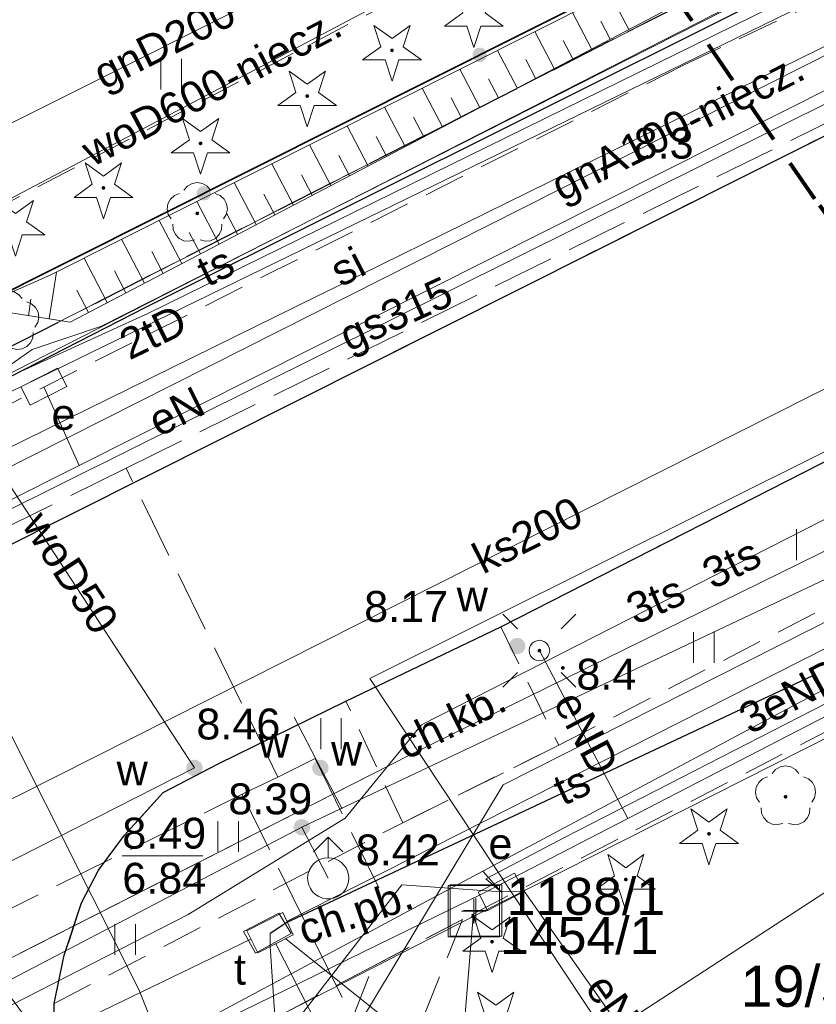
# Model space of a CAD drawing. Extents: x 5474185 to 5474933, y 5916077 to 5916824.
# Tile 112 of 256: x 5474621 to 5474640, y 5916193 to 5916216. Entities that reach past the tile are written whole.
import ezdxf
from ezdxf.enums import TextEntityAlignment as Align

# ---------------------------------------------------------------- set-up
doc = ezdxf.new("R2010")
doc.units = 0
for name, pattern in [('216-500', [2.5, 1.5, -1]), ('PRZER1-1', [1, 0.5, -0.5]), ('PRZER2-1', [1.5, 1, -0.5]), ('PRZER3-1', [2, 1.5, -0.5]), ('PRZER3-2', [2.5, 1.5, -1])]:
    doc.linetypes.add(name, pattern=pattern)
for name, color, linetype, lineweight in [('GEPPGD', 253, 'CONTINUOUS', 18), ('GESDZI', 253, 'CONTINUOUS', 18), ('GESDZI_O', 253, 'CONTINUOUS', 18), ('GESJOB', 253, 'CONTINUOUS', 35), ('GESUZY', 253, 'CONTINUOUS', 18), ('GSLKOG', 253, 'CONTINUOUS', 35), ('GSLKRW', 253, 'CONTINUOUS', 25), ('GSPRDI', 253, 'CONTINUOUS', 18), ('GSPRDL', 253, 'CONTINUOUS', 18), ('GSPSSP', 253, 'CONTINUOUS', 18), ('GSPSSP_O', 253, 'CONTINUOUS', 18), ('GSPWPN', 253, 'CONTINUOUS', 13), ('GSPWPN_O', 253, 'CONTINUOUS', 13), ('GSSKOA', 253, 'CONTINUOUS', 18), ('GSSKOD', 253, 'CONTINUOUS', 18), ('GSSKOD_O', 253, 'CONTINUOUS', 18), ('GSSUTR', 254, 'CONTINUOUS', 18), ('GSSZSU', 254, 'CONTINUOUS', 18), ('GULEPR', 254, 'CONTINUOUS', 18), ('GULEPR_O', 254, 'CONTINUOUS', 18), ('GULGPR', 254, 'CONTINUOUS', 18), ('GULGPR_O', 254, 'CONTINUOUS', 18), ('GULKPR', 7, 'CONTINUOUS', 18), ('GULKPR_O', 254, 'CONTINUOUS', 18), ('GULLOB', 254, 'CONTINUOUS', 35), ('GULSPR', 254, 'CONTINUOUS', 18), ('GULSPR_O', 254, 'CONTINUOUS', 18), ('GULTPR', 254, 'CONTINUOUS', 18), ('GULTPR_O', 254, 'CONTINUOUS', 18), ('GULWPR', 7, 'CONTINUOUS', 18), ('GULWPR_O', 254, 'CONTINUOUS', 18), ('GUPELA', 254, 'CONTINUOUS', 18), ('GUPESE', 254, 'CONTINUOUS', 18), ('GUPESE_O', 254, 'CONTINUOUS', 18), ('GUPISN', 253, 'CONTINUOUS', 18), ('GUPPRZ_O', 40, 'CONTINUOUS', 18), ('GUPWDT', 253, 'CONTINUOUS', 18), ('GUPWZA', 253, 'CONTINUOUS', 18), ('GUPWZA_O', 253, 'CONTINUOUS', 18), ('GUSIKP', 253, 'CONTINUOUS', 18), ('GUSIWZ', 253, 'CONTINUOUS', 18), ('GUSIWZ_O', 253, 'CONTINUOUS', 18), ('IS HP zasięg', 251, 'CONTINUOUS', 20), ('Sieć wodociągowa', 253, 'CONTINUOUS', 40)]:
    doc.layers.add(name, color=color, linetype=linetype, lineweight=lineweight)
doc.styles.add('Arial', font='arial.ttf')

msp = doc.modelspace()

# ---------------------------------------------------------------- hatches: boundary and pattern name
at = {"layer": 'GEPPGD'}
msp.add_hatch(color=256, dxfattribs=at).paths.add_polyline_path([(5474631.57, 5916194.645), (5474631.556094, 5916194.647202), (5474631.54355, 5916194.653594), (5474631.533594, 5916194.66355), (5474631.527202, 5916194.676094), (5474631.525, 5916194.69), (5474631.527202, 5916194.703906), (5474631.533594, 5916194.71645), (5474631.54355, 5916194.726406), (5474631.556094, 5916194.732798), (5474631.57, 5916194.735), (5474631.583906, 5916194.732798), (5474631.59645, 5916194.726406), (5474631.606406, 5916194.71645), (5474631.612798, 5916194.703906), (5474631.615, 5916194.69), (5474631.612798, 5916194.676094), (5474631.606406, 5916194.66355), (5474631.59645, 5916194.653594), (5474631.583906, 5916194.647202)])
at = {"layer": 'GSLKOG'}
for points in [[(5474631.720907, 5916215.448382), (5474631.676037, 5916215.456967), (5474631.634918, 5916215.476874), (5474631.600351, 5916215.506744), (5474631.574694, 5916215.544542), (5474631.559694, 5916215.587693), (5474631.556374, 5916215.633257), (5474631.564958, 5916215.678127), (5474631.584865, 5916215.719246), (5474631.614735, 5916215.753813), (5474631.652534, 5916215.77947), (5474631.695685, 5916215.79447), (5474631.741248, 5916215.79779), (5474631.786119, 5916215.789206), (5474631.827237, 5916215.769299), (5474631.861804, 5916215.739429), (5474631.887461, 5916215.70163), (5474631.902461, 5916215.658479), (5474631.905781, 5916215.612915), (5474631.897197, 5916215.568045), (5474631.87729, 5916215.526926), (5474631.84742, 5916215.49236), (5474631.809622, 5916215.466703), (5474631.76647, 5916215.451703)], [(5474631.720907, 5916215.448382), (5474631.676037, 5916215.456967), (5474631.634918, 5916215.476874), (5474631.600351, 5916215.506744), (5474631.574694, 5916215.544542), (5474631.559694, 5916215.587693), (5474631.556374, 5916215.633257), (5474631.564958, 5916215.678127), (5474631.584865, 5916215.719246), (5474631.614735, 5916215.753813), (5474631.652534, 5916215.77947), (5474631.695685, 5916215.79447), (5474631.741248, 5916215.79779), (5474631.786119, 5916215.789206), (5474631.827237, 5916215.769299), (5474631.861804, 5916215.739429), (5474631.887461, 5916215.70163), (5474631.902461, 5916215.658479), (5474631.905781, 5916215.612915), (5474631.897197, 5916215.568045), (5474631.87729, 5916215.526926), (5474631.84742, 5916215.49236), (5474631.809622, 5916215.466703), (5474631.76647, 5916215.451703)], [(5474625.018752, 5916212.08221), (5474624.973881, 5916212.090794), (5474624.932763, 5916212.110701), (5474624.898196, 5916212.140571), (5474624.872539, 5916212.17837), (5474624.857539, 5916212.221521), (5474624.854219, 5916212.267085), (5474624.862803, 5916212.311955), (5474624.88271, 5916212.353074), (5474624.91258, 5916212.38764), (5474624.950378, 5916212.413297), (5474624.99353, 5916212.428297), (5474625.039093, 5916212.431618), (5474625.083964, 5916212.423033), (5474625.125082, 5916212.403126), (5474625.159649, 5916212.373256), (5474625.185306, 5916212.335458), (5474625.200306, 5916212.292307), (5474625.203626, 5916212.246743), (5474625.195042, 5916212.201873), (5474625.175135, 5916212.160754), (5474625.145265, 5916212.126187), (5474625.107466, 5916212.10053), (5474625.064315, 5916212.08553)], [(5474625.018752, 5916212.08221), (5474624.973881, 5916212.090794), (5474624.932763, 5916212.110701), (5474624.898196, 5916212.140571), (5474624.872539, 5916212.17837), (5474624.857539, 5916212.221521), (5474624.854219, 5916212.267085), (5474624.862803, 5916212.311955), (5474624.88271, 5916212.353074), (5474624.91258, 5916212.38764), (5474624.950378, 5916212.413297), (5474624.99353, 5916212.428297), (5474625.039093, 5916212.431618), (5474625.083964, 5916212.423033), (5474625.125082, 5916212.403126), (5474625.159649, 5916212.373256), (5474625.185306, 5916212.335458), (5474625.200306, 5916212.292307), (5474625.203626, 5916212.246743), (5474625.195042, 5916212.201873), (5474625.175135, 5916212.160754), (5474625.145265, 5916212.126187), (5474625.107466, 5916212.10053), (5474625.064315, 5916212.08553)]]:
    msp.add_hatch(color=256, dxfattribs=at).paths.add_polyline_path(points)
at = {"layer": 'GSPRDI'}
for points in [[(5474629.6, 5916215.685), (5474629.586094, 5916215.687202), (5474629.57355, 5916215.693594), (5474629.563594, 5916215.70355), (5474629.557202, 5916215.716094), (5474629.555, 5916215.73), (5474629.557202, 5916215.743906), (5474629.563594, 5916215.75645), (5474629.57355, 5916215.766406), (5474629.586094, 5916215.772798), (5474629.6, 5916215.775), (5474629.613906, 5916215.772798), (5474629.62645, 5916215.766406), (5474629.636406, 5916215.75645), (5474629.642798, 5916215.743906), (5474629.645, 5916215.73), (5474629.642798, 5916215.716094), (5474629.636406, 5916215.70355), (5474629.62645, 5916215.693594), (5474629.613906, 5916215.687202)], [(5474627.54, 5916214.575), (5474627.526094, 5916214.577202), (5474627.51355, 5916214.583594), (5474627.503594, 5916214.59355), (5474627.497202, 5916214.606094), (5474627.495, 5916214.62), (5474627.497202, 5916214.633906), (5474627.503594, 5916214.64645), (5474627.51355, 5916214.656406), (5474627.526094, 5916214.662798), (5474627.54, 5916214.665), (5474627.553906, 5916214.662798), (5474627.56645, 5916214.656406), (5474627.576406, 5916214.64645), (5474627.582798, 5916214.633906), (5474627.585, 5916214.62), (5474627.582798, 5916214.606094), (5474627.576406, 5916214.59355), (5474627.56645, 5916214.583594), (5474627.553906, 5916214.577202)], [(5474624.95, 5916213.425), (5474624.936094, 5916213.427202), (5474624.92355, 5916213.433594), (5474624.913594, 5916213.44355), (5474624.907202, 5916213.456094), (5474624.905, 5916213.47), (5474624.907202, 5916213.483906), (5474624.913594, 5916213.49645), (5474624.92355, 5916213.506406), (5474624.936094, 5916213.512798), (5474624.95, 5916213.515), (5474624.963906, 5916213.512798), (5474624.97645, 5916213.506406), (5474624.986406, 5916213.49645), (5474624.992798, 5916213.483906), (5474624.995, 5916213.47), (5474624.992798, 5916213.456094), (5474624.986406, 5916213.44355), (5474624.97645, 5916213.433594), (5474624.963906, 5916213.427202)], [(5474622.59, 5916212.345), (5474622.576094, 5916212.347202), (5474622.56355, 5916212.353594), (5474622.553594, 5916212.36355), (5474622.547202, 5916212.376094), (5474622.545, 5916212.39), (5474622.547202, 5916212.403906), (5474622.553594, 5916212.41645), (5474622.56355, 5916212.426406), (5474622.576094, 5916212.432798), (5474622.59, 5916212.435), (5474622.603906, 5916212.432798), (5474622.61645, 5916212.426406), (5474622.626406, 5916212.41645), (5474622.632798, 5916212.403906), (5474622.635, 5916212.39), (5474622.632798, 5916212.376094), (5474622.626406, 5916212.36355), (5474622.61645, 5916212.353594), (5474622.603906, 5916212.347202)], [(5474637.3, 5916196.655), (5474637.286094, 5916196.657202), (5474637.27355, 5916196.663594), (5474637.263594, 5916196.67355), (5474637.257202, 5916196.686094), (5474637.255, 5916196.7), (5474637.257202, 5916196.713906), (5474637.263594, 5916196.72645), (5474637.27355, 5916196.736406), (5474637.286094, 5916196.742798), (5474637.3, 5916196.745), (5474637.313906, 5916196.742798), (5474637.32645, 5916196.736406), (5474637.336406, 5916196.72645), (5474637.342798, 5916196.713906), (5474637.345, 5916196.7), (5474637.342798, 5916196.686094), (5474637.336406, 5916196.67355), (5474637.32645, 5916196.663594), (5474637.313906, 5916196.657202)], [(5474635.28, 5916195.545), (5474635.266094, 5916195.547202), (5474635.25355, 5916195.553594), (5474635.243594, 5916195.56355), (5474635.237202, 5916195.576094), (5474635.235, 5916195.59), (5474635.237202, 5916195.603906), (5474635.243594, 5916195.61645), (5474635.25355, 5916195.626406), (5474635.266094, 5916195.632798), (5474635.28, 5916195.635), (5474635.293906, 5916195.632798), (5474635.30645, 5916195.626406), (5474635.316406, 5916195.61645), (5474635.322798, 5916195.603906), (5474635.325, 5916195.59), (5474635.322798, 5916195.576094), (5474635.316406, 5916195.56355), (5474635.30645, 5916195.553594), (5474635.293906, 5916195.547202)], [(5474632.03, 5916194.035), (5474632.016094, 5916194.037202), (5474632.00355, 5916194.043594), (5474631.993594, 5916194.05355), (5474631.987202, 5916194.066094), (5474631.985, 5916194.08), (5474631.987202, 5916194.093906), (5474631.993594, 5916194.10645), (5474632.00355, 5916194.116406), (5474632.016094, 5916194.122798), (5474632.03, 5916194.125), (5474632.043906, 5916194.122798), (5474632.05645, 5916194.116406), (5474632.066406, 5916194.10645), (5474632.072798, 5916194.093906), (5474632.075, 5916194.08), (5474632.072798, 5916194.066094), (5474632.066406, 5916194.05355), (5474632.05645, 5916194.043594), (5474632.043906, 5916194.037202)]]:
    msp.add_hatch(color=256, dxfattribs=at).paths.add_polyline_path(points)
at = {"layer": 'GSPRDL'}
for points in [[(5474624.87, 5916211.725), (5474624.856094, 5916211.727202), (5474624.84355, 5916211.733594), (5474624.833594, 5916211.74355), (5474624.827202, 5916211.756094), (5474624.825, 5916211.77), (5474624.827202, 5916211.783906), (5474624.833594, 5916211.79645), (5474624.84355, 5916211.806406), (5474624.856094, 5916211.812798), (5474624.87, 5916211.815), (5474624.883906, 5916211.812798), (5474624.89645, 5916211.806406), (5474624.906406, 5916211.79645), (5474624.912798, 5916211.783906), (5474624.915, 5916211.77), (5474624.912798, 5916211.756094), (5474624.906406, 5916211.74355), (5474624.89645, 5916211.733594), (5474624.883906, 5916211.727202)], [(5474639.16, 5916197.555), (5474639.146094, 5916197.557202), (5474639.13355, 5916197.563594), (5474639.123594, 5916197.57355), (5474639.117202, 5916197.586094), (5474639.115, 5916197.6), (5474639.117202, 5916197.613906), (5474639.123594, 5916197.62645), (5474639.13355, 5916197.636406), (5474639.146094, 5916197.642798), (5474639.16, 5916197.645), (5474639.173906, 5916197.642798), (5474639.18645, 5916197.636406), (5474639.196406, 5916197.62645), (5474639.202798, 5916197.613906), (5474639.205, 5916197.6), (5474639.202798, 5916197.586094), (5474639.196406, 5916197.57355), (5474639.18645, 5916197.563594), (5474639.173906, 5916197.557202)]]:
    msp.add_hatch(color=256, dxfattribs=at).paths.add_polyline_path(points)
at = {"layer": 'GSPWPN'}
for points in [[(5474634.72, 5916212.805), (5474634.708353, 5916212.806533), (5474634.6975, 5916212.811029), (5474634.68818, 5916212.81818), (5474634.681029, 5916212.8275), (5474634.676533, 5916212.838353), (5474634.675, 5916212.85), (5474634.676533, 5916212.861647), (5474634.681029, 5916212.8725), (5474634.68818, 5916212.88182), (5474634.6975, 5916212.888971), (5474634.708353, 5916212.893467), (5474634.72, 5916212.895), (5474634.731647, 5916212.893467), (5474634.7425, 5916212.888971), (5474634.75182, 5916212.88182), (5474634.758971, 5916212.8725), (5474634.763467, 5916212.861647), (5474634.765, 5916212.85), (5474634.763467, 5916212.838353), (5474634.758971, 5916212.8275), (5474634.75182, 5916212.81818), (5474634.7425, 5916212.811029), (5474634.731647, 5916212.806533)], [(5474633.75, 5916200.685), (5474633.738353, 5916200.686533), (5474633.7275, 5916200.691029), (5474633.71818, 5916200.69818), (5474633.711029, 5916200.7075), (5474633.706533, 5916200.718353), (5474633.705, 5916200.73), (5474633.706533, 5916200.741647), (5474633.711029, 5916200.7525), (5474633.71818, 5916200.76182), (5474633.7275, 5916200.768971), (5474633.738353, 5916200.773467), (5474633.75, 5916200.775), (5474633.761647, 5916200.773467), (5474633.7725, 5916200.768971), (5474633.78182, 5916200.76182), (5474633.788971, 5916200.7525), (5474633.793467, 5916200.741647), (5474633.795, 5916200.73), (5474633.793467, 5916200.718353), (5474633.788971, 5916200.7075), (5474633.78182, 5916200.69818), (5474633.7725, 5916200.691029), (5474633.761647, 5916200.686533)]]:
    msp.add_hatch(color=256, dxfattribs=at).paths.add_polyline_path(points)
at = {"layer": 'GUPELA', "extrusion": (0, 0, -1)}
msp.add_hatch(color=256, dxfattribs=at).paths.add_polyline_path([(-5474633.182013, 5916201.105045), (-5474633.193788, 5916201.107164), (-5474633.204849, 5916201.112483), (-5474633.213417, 5916201.119862), (-5474633.220557, 5916201.130503), (-5474633.224323, 5916201.142223), (-5474633.224986, 5916201.151113), (-5474633.223117, 5916201.162881), (-5474633.218133, 5916201.173893), (-5474633.210065, 5916201.183482), (-5474633.201281, 5916201.18965), (-5474633.191881, 5916201.193403), (-5474633.178913, 5916201.194987), (-5474633.166551, 5916201.192943), (-5474633.155521, 5916201.18776), (-5474633.145236, 5916201.178574), (-5474633.138715, 5916201.167903), (-5474633.135468, 5916201.156476), (-5474633.13539, 5916201.144091), (-5474633.13813, 5916201.13351), (-5474633.143133, 5916201.124196), (-5474633.150459, 5916201.116054), (-5474633.159534, 5916201.109923), (-5474633.17018, 5916201.106084)])
at = {"layer": 'GUPWZA'}
for points in [[(5474632.628391, 5916201.060337), (5474632.57711, 5916201.070146), (5474632.530115, 5916201.092891), (5474632.490609, 5916201.127026), (5474632.461283, 5916201.170222), (5474632.444136, 5916201.219537), (5474632.440337, 5916201.271609), (5474632.450146, 5916201.32289), (5474632.472891, 5916201.369885), (5474632.507026, 5916201.409391), (5474632.550222, 5916201.438717), (5474632.599537, 5916201.455864), (5474632.651609, 5916201.459663), (5474632.70289, 5916201.449854), (5474632.749885, 5916201.427109), (5474632.789391, 5916201.392974), (5474632.818717, 5916201.349778), (5474632.835864, 5916201.300463), (5474632.839663, 5916201.248391), (5474632.829854, 5916201.19711), (5474632.807109, 5916201.150115), (5474632.772974, 5916201.110609), (5474632.729778, 5916201.081283), (5474632.680463, 5916201.064136)], [(5474624.789422, 5916198.10028), (5474624.738091, 5916198.109824), (5474624.690979, 5916198.132326), (5474624.651297, 5916198.166256), (5474624.621748, 5916198.209301), (5474624.604347, 5916198.258526), (5474624.60028, 5916198.310578), (5474624.609824, 5916198.361909), (5474624.632326, 5916198.409021), (5474624.666256, 5916198.448703), (5474624.709301, 5916198.478252), (5474624.758526, 5916198.495653), (5474624.810578, 5916198.49972), (5474624.861909, 5916198.490176), (5474624.909021, 5916198.467674), (5474624.948703, 5916198.433744), (5474624.978252, 5916198.390699), (5474624.995653, 5916198.341474), (5474624.99972, 5916198.289422), (5474624.990176, 5916198.238091), (5474624.967674, 5916198.190979), (5474624.933744, 5916198.151297), (5474624.890699, 5916198.121748), (5474624.841474, 5916198.104347)], [(5474627.849422, 5916198.10028), (5474627.798091, 5916198.109824), (5474627.750979, 5916198.132326), (5474627.711297, 5916198.166256), (5474627.681748, 5916198.209301), (5474627.664347, 5916198.258526), (5474627.66028, 5916198.310578), (5474627.669824, 5916198.361909), (5474627.692326, 5916198.409021), (5474627.726256, 5916198.448703), (5474627.769301, 5916198.478252), (5474627.818526, 5916198.495653), (5474627.870578, 5916198.49972), (5474627.921909, 5916198.490176), (5474627.969021, 5916198.467674), (5474628.008703, 5916198.433744), (5474628.038252, 5916198.390699), (5474628.055653, 5916198.341474), (5474628.05972, 5916198.289422), (5474628.050176, 5916198.238091), (5474628.027674, 5916198.190979), (5474627.993744, 5916198.151297), (5474627.950699, 5916198.121748), (5474627.901474, 5916198.104347)], [(5474627.41, 5916196.66), (5474627.358236, 5916196.666815), (5474627.31, 5916196.686795), (5474627.268579, 5916196.718579), (5474627.236795, 5916196.76), (5474627.216815, 5916196.808236), (5474627.21, 5916196.86), (5474627.216815, 5916196.911764), (5474627.236795, 5916196.96), (5474627.268579, 5916197.001421), (5474627.31, 5916197.033205), (5474627.358236, 5916197.053185), (5474627.41, 5916197.06), (5474627.461764, 5916197.053185), (5474627.51, 5916197.033205), (5474627.551421, 5916197.001421), (5474627.583205, 5916196.96), (5474627.603185, 5916196.911764), (5474627.61, 5916196.86), (5474627.603185, 5916196.808236), (5474627.583205, 5916196.76), (5474627.551421, 5916196.718579), (5474627.51, 5916196.686795), (5474627.461764, 5916196.666815)]]:
    msp.add_hatch(color=256, dxfattribs=at).paths.add_polyline_path(points)

# ---------------------------------------------------------------- linework, layer by layer
at = {"layer": 'GESDZI', "linetype": 'Continuous', "lineweight": 13}
for p, q in [((5474644.79, 5916221, 10.22), (5474620.16, 5916208.45, 10.22)), ((5474620.16, 5916208.45, 10.22), (5474644.79, 5916221, 10.22)), ((5474631.57, 5916194.69, 10.22), (5474640.32, 5916199.11, 10.22)), ((5474640.32, 5916199.11, 10.22), (5474631.57, 5916194.69, 10.22)), ((5474612.23, 5916184.81, 10.22), (5474631.57, 5916194.69, 10.22)), ((5474631.57, 5916194.69, 10.22), (5474612.23, 5916184.81, 10.22)), ((5474631.57, 5916194.69, 10.22), (5474631.09, 5916188.84, 10.22)), ((5474631.09, 5916188.84, 10.22), (5474631.57, 5916194.69, 10.22))]:
    msp.add_line(p, q, dxfattribs=at)
at = {"layer": 'GESJOB', "linetype": 'PRZER3-2', "lineweight": 30}
msp.add_line((5474620.16, 5916208.45, 10.22), (5474644.79, 5916221, 10.22), dxfattribs=at)
msp.add_line((5474620.16, 5916208.45, 10.22), (5474644.79, 5916221, 10.22), dxfattribs=at)
at = {"layer": 'GESUZY', "linetype": 'PRZER1-1', "lineweight": 13}
for p, q in [((5474620.16, 5916208.45, 10.08), (5474644.79, 5916221, 10.08)), ((5474644.79, 5916221, 10.08), (5474620.16, 5916208.45, 10.08))]:
    msp.add_line(p, q, dxfattribs=at)
at = {"layer": 'GSLKOG', "linetype": 'Continuous', "lineweight": 35, "elevation": 10.18, "flags": 128}
msp.add_lwpolyline([(5474637.26, 5916218.4), (5474619.5, 5916209.48)], dxfattribs=at)
at = {"layer": 'GSLKRW', "linetype": 'Continuous', "lineweight": 30}
for p, q in [((5474638.12, 5916212.66, 10.18), (5474642.86, 5916215.03, 10.18)), ((5474614.53, 5916200.81, 10.18), (5474638.12, 5916212.66, 10.18)), ((5474623.1, 5916196.67, 10.18), (5474624.04, 5916197.7, 10.18)), ((5474622.47, 5916195.82, 10.18), (5474623.1, 5916196.67, 10.18)), ((5474622.06, 5916195.02, 10.18), (5474622.47, 5916195.82, 10.18)), ((5474621.64, 5916193.75, 10.18), (5474622.06, 5916195.02, 10.18)), ((5474621.39, 5916192.58, 10.18), (5474621.64, 5916193.75, 10.18)), ((5474621.46, 5916189.45, 10.18), (5474621.39, 5916192.58, 10.18))]:
    msp.add_line(p, q, dxfattribs=at)
at = {"layer": 'GSLKRW', "linetype": 'Continuous', "lineweight": 30, "elevation": 10.18, "flags": 128}
msp.add_lwpolyline([(5474624.04, 5916197.7), (5474625.38, 5916198.4), (5474628.48, 5916199.92), (5474632.24, 5916201.73), (5474645.73, 5916208.6), (5474648.6, 5916210.06), (5474652.59, 5916212.02), (5474661.05, 5916216.2), (5474669.32, 5916220.5)], dxfattribs=at)
at = {"layer": 'GSPRDI', "elevation": 10.12, "flags": 128}
for points in [[(5474631.862471, 5916216.638531), (5474632.303338, 5916216.318222), (5474631.758396, 5916216.318222), (5474631.59, 5916215.799952), (5474631.421604, 5916216.318222), (5474630.876662, 5916216.318222), (5474631.317529, 5916216.638531), (5474631.149133, 5916217.156801), (5474631.59, 5916216.836493), (5474632.030867, 5916217.156801), (5474631.862471, 5916216.638531)], [(5474629.872471, 5916215.818531), (5474630.313338, 5916215.498222), (5474629.768396, 5916215.498222), (5474629.6, 5916214.979952), (5474629.431604, 5916215.498222), (5474628.886662, 5916215.498222), (5474629.327529, 5916215.818531), (5474629.159133, 5916216.336801), (5474629.6, 5916216.016493), (5474630.040867, 5916216.336801), (5474629.872471, 5916215.818531)], [(5474627.812471, 5916214.708531), (5474628.253338, 5916214.388222), (5474627.708396, 5916214.388222), (5474627.54, 5916213.869952), (5474627.371604, 5916214.388222), (5474626.826662, 5916214.388222), (5474627.267529, 5916214.708531), (5474627.099133, 5916215.226801), (5474627.54, 5916214.906493), (5474627.980867, 5916215.226801), (5474627.812471, 5916214.708531)], [(5474625.222471, 5916213.558531), (5474625.663338, 5916213.238222), (5474625.118396, 5916213.238222), (5474624.95, 5916212.719952), (5474624.781604, 5916213.238222), (5474624.236662, 5916213.238222), (5474624.677529, 5916213.558531), (5474624.509133, 5916214.076801), (5474624.95, 5916213.756493), (5474625.390867, 5916214.076801), (5474625.222471, 5916213.558531)], [(5474622.862471, 5916212.478531), (5474623.303338, 5916212.158222), (5474622.758396, 5916212.158222), (5474622.59, 5916211.639952), (5474622.421604, 5916212.158222), (5474621.876662, 5916212.158222), (5474622.317529, 5916212.478531), (5474622.149133, 5916212.996801), (5474622.59, 5916212.676493), (5474623.030867, 5916212.996801), (5474622.862471, 5916212.478531)], [(5474620.722471, 5916211.568531), (5474621.163338, 5916211.248222), (5474620.618396, 5916211.248222), (5474620.45, 5916210.729952), (5474620.281604, 5916211.248222), (5474619.736662, 5916211.248222), (5474620.177529, 5916211.568531), (5474620.009133, 5916212.086801), (5474620.45, 5916211.766493), (5474620.890867, 5916212.086801), (5474620.722471, 5916211.568531)], [(5474637.572471, 5916196.788531), (5474638.013338, 5916196.468222), (5474637.468396, 5916196.468222), (5474637.3, 5916195.949952), (5474637.131604, 5916196.468222), (5474636.586662, 5916196.468222), (5474637.027529, 5916196.788531), (5474636.859133, 5916197.306801), (5474637.3, 5916196.986493), (5474637.740867, 5916197.306801), (5474637.572471, 5916196.788531)], [(5474635.552471, 5916195.678531), (5474635.993338, 5916195.358222), (5474635.448396, 5916195.358222), (5474635.28, 5916194.839952), (5474635.111604, 5916195.358222), (5474634.566662, 5916195.358222), (5474635.007529, 5916195.678531), (5474634.839133, 5916196.196801), (5474635.28, 5916195.876493), (5474635.720867, 5916196.196801), (5474635.552471, 5916195.678531)], [(5474632.302471, 5916194.168531), (5474632.743338, 5916193.848222), (5474632.198396, 5916193.848222), (5474632.03, 5916193.329952), (5474631.861604, 5916193.848222), (5474631.316662, 5916193.848222), (5474631.757529, 5916194.168531), (5474631.589133, 5916194.686801), (5474632.03, 5916194.366493), (5474632.470867, 5916194.686801), (5474632.302471, 5916194.168531)], [(5474632.392471, 5916192.338531), (5474632.833338, 5916192.018222), (5474632.288396, 5916192.018222), (5474632.12, 5916191.499952), (5474631.951604, 5916192.018222), (5474631.406662, 5916192.018222), (5474631.847529, 5916192.338531), (5474631.679133, 5916192.856801), (5474632.12, 5916192.536493), (5474632.560867, 5916192.856801), (5474632.392471, 5916192.338531)]]:
    msp.add_lwpolyline(points, close=True, dxfattribs=at)
at = {"layer": 'GSPRDL', "elevation": 10.12, "flags": 128}
for points in [[(5474624.545723, 5916212.333333), (5474624.629447, 5916212.432679), (5474624.742044, 5916212.497494), (5474624.87, 5916212.52), (5474624.997956, 5916212.497494), (5474625.110553, 5916212.432679), (5474625.194277, 5916212.333333)], [(5474624.234031, 5916211.635674), (5474624.16542, 5916211.745999), (5474624.138571, 5916211.873115), (5474624.156708, 5916212.001763), (5474624.217652, 5916212.116501), (5474624.31409, 5916212.203559), (5474624.434445, 5916212.252485)], [(5474625.305555, 5916212.252485), (5474625.42591, 5916212.203559), (5474625.522348, 5916212.116501), (5474625.583292, 5916212.001763), (5474625.601429, 5916211.873115), (5474625.57458, 5916211.745999), (5474625.505969, 5916211.635674)], [(5474624.801227, 5916211.123649), (5474624.675099, 5916211.092488), (5474624.545908, 5916211.106234), (5474624.429161, 5916211.163237), (5474624.338871, 5916211.256655), (5474624.285875, 5916211.375275), (5474624.276535, 5916211.504859)], [(5474625.463465, 5916211.504859), (5474625.454125, 5916211.375275), (5474625.401129, 5916211.256655), (5474625.310839, 5916211.163237), (5474625.194092, 5916211.106234), (5474625.064901, 5916211.092488), (5474624.938773, 5916211.123649)], [(5474619.965723, 5916209.703333), (5474620.049447, 5916209.802679), (5474620.162044, 5916209.867494), (5474620.29, 5916209.89), (5474620.417956, 5916209.867494), (5474620.530553, 5916209.802679), (5474620.614277, 5916209.703333)], [(5474620.725555, 5916209.622485), (5474620.84591, 5916209.573559), (5474620.942348, 5916209.486501), (5474621.003292, 5916209.371763), (5474621.021429, 5916209.243115), (5474620.99458, 5916209.115999), (5474620.925969, 5916209.005674)], [(5474620.883465, 5916208.874859), (5474620.874125, 5916208.745275), (5474620.821129, 5916208.626655), (5474620.730839, 5916208.533237), (5474620.614092, 5916208.476234), (5474620.484901, 5916208.462488), (5474620.358773, 5916208.493649)], [(5474638.835723, 5916198.163333), (5474638.919447, 5916198.262679), (5474639.032044, 5916198.327494), (5474639.16, 5916198.35), (5474639.287956, 5916198.327494), (5474639.400553, 5916198.262679), (5474639.484277, 5916198.163333)], [(5474638.524031, 5916197.465674), (5474638.45542, 5916197.575999), (5474638.428571, 5916197.703115), (5474638.446708, 5916197.831763), (5474638.507652, 5916197.946501), (5474638.60409, 5916198.033559), (5474638.724445, 5916198.082485)], [(5474639.595555, 5916198.082485), (5474639.71591, 5916198.033559), (5474639.812348, 5916197.946501), (5474639.873292, 5916197.831763), (5474639.891429, 5916197.703115), (5474639.86458, 5916197.575999), (5474639.795969, 5916197.465674)], [(5474639.091227, 5916196.953649), (5474638.965099, 5916196.922488), (5474638.835908, 5916196.936234), (5474638.719161, 5916196.993237), (5474638.628871, 5916197.086655), (5474638.575875, 5916197.205275), (5474638.566535, 5916197.334859)], [(5474639.753465, 5916197.334859), (5474639.744125, 5916197.205275), (5474639.691129, 5916197.086655), (5474639.600839, 5916196.993237), (5474639.484092, 5916196.936234), (5474639.354901, 5916196.922488), (5474639.228773, 5916196.953649)]]:
    msp.add_lwpolyline(points, dxfattribs=at)
at = {"layer": 'GSPSSP', "elevation": 10.36, "flags": 128}
for points in [[(5474631.59, 5916195.12), (5474631.59, 5916194.52)], [(5474631.64, 5916195.14), (5474631.64, 5916194.54)], [(5474631.89, 5916194.82), (5474631.29, 5916194.82)], [(5474631.94, 5916194.84), (5474631.34, 5916194.84)]]:
    msp.add_lwpolyline(points, dxfattribs=at)
at = {"layer": 'GSPSSP'}
for points in [[(5474632.215, 5916195.445, 10.36), (5474632.215, 5916194.195, 10.36), (5474630.965, 5916194.195, 10.36), (5474630.965, 5916195.445, 10.36)], [(5474632.265, 5916195.465, 10.36), (5474632.265, 5916194.215, 10.36), (5474631.015, 5916194.215, 10.36), (5474631.015, 5916195.465, 10.36)]]:
    msp.add_3dface(points, dxfattribs=at)
at = {"layer": 'GSSKOA', "linetype": 'PRZER3-1', "lineweight": 13}
for p, q in [((5474642.86, 5916215.03, 10.18), (5474638.12, 5916212.66, 10.18)), ((5474638.12, 5916212.66, 10.18), (5474614.53, 5916200.81, 10.18))]:
    msp.add_line(p, q, dxfattribs=at)
at = {"layer": 'GSSKOA', "linetype": 'PRZER3-1', "lineweight": 13, "elevation": 10.18}
msp.add_lwpolyline([(5474622.06, 5916195.02), (5474622.47, 5916195.82), (5474623.1, 5916196.67), (5474624.04, 5916197.7), (5474625.38, 5916198.4), (5474628.48, 5916199.92), (5474632.24, 5916201.73), (5474645.73, 5916208.6), (5474648.6, 5916210.06), (5474652.59, 5916212.02), (5474661.05, 5916216.2), (5474669.32, 5916220.5)], dxfattribs=at)
at = {"layer": 'GSSKOD', "linetype": 'PRZER2-1', "lineweight": 13}
for p, q in [((5474636.68, 5916215.37, 10.18), (5474639.86, 5916216.87, 10.18)), ((5474642.86, 5916215.03, 10.18), (5474638.12, 5916212.66, 10.18)), ((5474614.53, 5916200.81, 10.18), (5474638.12, 5916212.66, 10.18)), ((5474648.41, 5916203.45, 10.18), (5474631.31, 5916194.62, 10.18)), ((5474633.65, 5916198.85, 10.18), (5474642.28, 5916203.3, 10.18)), ((5474628.48, 5916199.92, 10.18), (5474632.24, 5916201.73, 10.18)), ((5474632.24, 5916201.73, 10.18), (5474633.65, 5916198.85, 10.18)), ((5474629.86, 5916196.97, 10.18), (5474628.48, 5916199.92, 10.18)), ((5474629.86, 5916196.97, 10.18), (5474633.65, 5916198.85, 10.18)), ((5474633.65, 5916198.85, 10.18), (5474629.86, 5916196.97, 10.18)), ((5474621.39, 5916192.58, 10.18), (5474629.86, 5916196.97, 10.18)), ((5474631.31, 5916194.62, 10.18), (5474627.11, 5916184.07, 10.18)), ((5474629.13, 5916193.48, 10.18), (5474631.31, 5916194.62, 10.18)), ((5474631.31, 5916194.62, 10.18), (5474629.13, 5916193.48, 10.18)), ((5474629.13, 5916193.48, 10.18), (5474622.9, 5916190.18, 10.18)), ((5474625.96, 5916185.31, 10.18), (5474629.13, 5916193.48, 10.18)), ((5474621.46, 5916189.45, 10.18), (5474621.39, 5916192.58, 10.18))]:
    msp.add_line(p, q, dxfattribs=at)
at = {"layer": 'GSSKOD', "linetype": 'PRZER2-1', "lineweight": 18, "elevation": 10.18}
msp.add_lwpolyline([(5474636.68, 5916215.37), (5474611.84, 5916202.87)], dxfattribs=at)
at = {"layer": 'GSSUTR', "linetype": 'PRZER2-1', "lineweight": 13}
for p, q in [((5474618.34, 5916211.02, 10.1), (5474637.21, 5916220.9, 10.1)), ((5474645.73, 5916208.6, 10.1), (5474632.24, 5916201.73, 10.1)), ((5474633.65, 5916198.85, 10.1), (5474642.28, 5916203.3, 10.1)), ((5474632.24, 5916201.73, 10.1), (5474633.65, 5916198.85, 10.1)), ((5474628.48, 5916199.92, 10.1), (5474625.38, 5916198.4, 10.1)), ((5474629.86, 5916196.97, 10.1), (5474628.48, 5916199.92, 10.1)), ((5474625.38, 5916198.4, 10.1), (5474624.04, 5916197.7, 10.1)), ((5474624.04, 5916197.7, 10.1), (5474623.1, 5916196.67, 10.1)), ((5474621.39, 5916192.58, 10.1), (5474629.86, 5916196.97, 10.1)), ((5474623.1, 5916196.67, 10.1), (5474622.47, 5916195.82, 10.1)), ((5474622.47, 5916195.82, 10.1), (5474622.06, 5916195.02, 10.1)), ((5474622.06, 5916195.02, 10.1), (5474621.64, 5916193.75, 10.1)), ((5474621.64, 5916193.75, 10.1), (5474621.39, 5916192.58, 10.1))]:
    msp.add_line(p, q, dxfattribs=at)
at = {"layer": 'GSSUTR', "elevation": 10.1, "flags": 128}
for points in [[(5474623.98334, 5916215.525783), (5474623.98334, 5916214.775783)], [(5474624.48334, 5916214.775783), (5474624.48334, 5916215.525783)], [(5474639.42334, 5916204.100784), (5474639.42334, 5916203.350784)], [(5474636.92334, 5916201.600784), (5474636.92334, 5916200.850784)], [(5474637.42334, 5916200.850784), (5474637.42334, 5916201.600784)], [(5474627.86834, 5916199.509215), (5474627.86834, 5916198.759215)], [(5474628.36834, 5916198.759215), (5474628.36834, 5916199.509215)], [(5474625.36834, 5916197.009215), (5474625.36834, 5916196.259215)], [(5474625.86834, 5916196.259215), (5474625.86834, 5916197.009215)], [(5474622.86834, 5916194.509215), (5474622.86834, 5916193.759215)], [(5474623.36834, 5916193.759215), (5474623.36834, 5916194.509215)]]:
    msp.add_lwpolyline(points, dxfattribs=at)
at = {"layer": 'GSSZSU', "linetype": 'Continuous', "lineweight": 13}
for p, q in [((5474621.3, 5916210.27, 10.06), (5474636.52, 5916217.92, 10.06)), ((5474636.94, 5916217.07, 10.06), (5474621.78, 5916209.13, 10.06)), ((5474619.5, 5916209.48, 10.06), (5474621.3, 5916210.27, 10.06)), ((5474621.78, 5916209.13, 10.06), (5474619.5, 5916209.48, 10.06))]:
    msp.add_line(p, q, dxfattribs=at)
at = {"layer": 'GSSZSU', "linetype": 'Continuous', "lineweight": 18, "elevation": 10.06, "flags": 128}
for points in [[(5474635.351181, 5916216.237861), (5474634.897333, 5916217.104402)], [(5474634.446293, 5916215.763929), (5474633.984522, 5916216.645597)], [(5474634.898737, 5916216.000895), (5474634.669832, 5916216.437947)], [(5474633.541404, 5916215.289997), (5474633.07171, 5916216.186793)], [(5474633.993848, 5916215.526963), (5474633.760982, 5916215.971579)], [(5474632.636516, 5916214.816064), (5474632.158899, 5916215.727988)], [(5474633.08896, 5916215.053031), (5474632.852132, 5916215.50521)], [(5474631.731628, 5916214.342132), (5474631.246088, 5916215.269183)], [(5474630.826739, 5916213.8682), (5474630.333276, 5916214.810379)], [(5474632.184072, 5916214.579098), (5474631.943283, 5916215.038842)], [(5474631.279184, 5916214.105166), (5474631.034433, 5916214.572474)], [(5474629.921851, 5916213.394268), (5474629.420465, 5916214.351574)], [(5474630.374295, 5916213.631234), (5474630.125583, 5916214.106105)], [(5474629.016963, 5916212.920335), (5474628.507654, 5916213.892769)], [(5474629.469407, 5916213.157301), (5474629.216733, 5916213.639737)], [(5474628.112074, 5916212.446403), (5474627.594842, 5916213.433965)], [(5474628.564519, 5916212.683369), (5474628.307883, 5916213.173368)], [(5474627.207186, 5916211.972471), (5474626.682031, 5916212.97516)], [(5474627.65963, 5916212.209437), (5474627.399033, 5916212.707)], [(5474626.302298, 5916211.498539), (5474625.769219, 5916212.516355)], [(5474626.754742, 5916211.735505), (5474626.490184, 5916212.240631)], [(5474625.397409, 5916211.024606), (5474624.856408, 5916212.057551)], [(5474625.849854, 5916211.261572), (5474625.581334, 5916211.774263)], [(5474624.492521, 5916210.550674), (5474623.943597, 5916211.598746)], [(5474624.944965, 5916210.78764), (5474624.672484, 5916211.307894)], [(5474623.587633, 5916210.076742), (5474623.030785, 5916211.139941)], [(5474624.040077, 5916210.313708), (5474623.763634, 5916210.841526)], [(5474622.682744, 5916209.602809), (5474622.117974, 5916210.681137)], [(5474621.272778, 5916209.207863), (5474621.447182, 5916210.343978)], [(5474623.135189, 5916209.839776), (5474622.854784, 5916210.375157)], [(5474622.2303, 5916209.365843), (5474621.945934, 5916209.908789)], [(5474620.767948, 5916209.285359), (5474620.829766, 5916209.688055)]]:
    msp.add_lwpolyline(points, dxfattribs=at)
at = {"layer": 'GULEPR', "linetype": 'Continuous', "lineweight": 13}
for p, q in [((5474655.56, 5916225.86, 10.14), (5474615.63, 5916205.49, 10.14)), ((5474622.54, 5916209.03, 10.14), (5474639.2, 5916217.48, 10.14)), ((5474622, 5916205.65, 10.14), (5474642.32, 5916215.86, 10.14)), ((5474620.86, 5916208.46, 10.14), (5474622.54, 5916209.03, 10.14)), ((5474619.43, 5916207.47, 10.14), (5474620.86, 5916208.46, 10.14)), ((5474614.36, 5916201.81, 10.14), (5474622, 5916205.65, 10.14)), ((5474631.81, 5916195.79, 10.14), (5474648.18, 5916204.53, 10.14)), ((5474635.33, 5916197.07, 10.14), (5474648.16, 5916203.7, 10.14)), ((5474644.42, 5916202.06, 10.14), (5474633.81, 5916196.62, 10.14)), ((5474631.81, 5916195.25, 10.14), (5474635.33, 5916197.07, 10.14)), ((5474633.81, 5916196.62, 10.14), (5474631.88, 5916195.61, 10.14)), ((5474624.66, 5916191.97, 10.14), (5474631.81, 5916195.79, 10.14)), ((5474629.84, 5916195.46, 10.14), (5474623.29, 5916187, 10.14)), ((5474632.25, 5916195.29, 10.14), (5474629.84, 5916195.46, 10.14)), ((5474631.88, 5916195.61, 10.14), (5474632.25, 5916195.29, 10.14)), ((5474618.35, 5916188.68, 10.14), (5474631.81, 5916195.25, 10.14)), ((5474632.25, 5916195.29, 10.14), (5474632.81, 5916195.31, 10.14)), ((5474632.81, 5916195.31, 10.14), (5474638.2, 5916187.65, 10.14))]:
    msp.add_line(p, q, dxfattribs=at)
at = {"layer": 'GULEPR', "linetype": 'Continuous', "lineweight": 18, "elevation": 10.14, "flags": 128}
for points in [[(5474622, 5916205.65), (5474621.14, 5916207.56)], [(5474633.18, 5916201.15), (5474635.33, 5916197.07)], [(5474632.25, 5916195.29), (5474631.81, 5916195.79)]]:
    msp.add_lwpolyline(points, dxfattribs=at)
at = {"layer": 'GULGPR', "linetype": 'Continuous', "lineweight": 13}
for p, q in [((5474692.73, 5916229.4, 10.14), (5474630.04, 5916198.62, 10.14)), ((5474692.73, 5916229.4, 10.14), (5474630.04, 5916198.62, 10.14)), ((5474656.58, 5916223.91, 10.14), (5474616.56, 5916203.72, 10.14)), ((5474618.14, 5916203.5, 10.14), (5474642.32, 5916215.52, 10.14)), ((5474623.45, 5916192.92, 10.14), (5474618.36, 5916203.02, 10.14)), ((5474630.04, 5916198.62, 10.14), (5474610.51, 5916188.68, 10.14)), ((5474630.04, 5916198.62, 10.14), (5474620.57, 5916193.8, 10.14)), ((5474626.76, 5916186.6, 10.14), (5474642.11, 5916196.57, 10.14)), ((5474624.57, 5916190.15, 10.14), (5474623.45, 5916192.92, 10.14))]:
    msp.add_line(p, q, dxfattribs=at)
at = {"layer": 'GULGPR', "linetype": 'Continuous', "lineweight": 18, "elevation": 10.14, "flags": 128}
msp.add_lwpolyline([(5474632.59, 5916220.1), (5474615.62, 5916211.6)], dxfattribs=at)
at = {"layer": 'GULKPR', "linetype": 'Continuous', "lineweight": 18, "elevation": 10.14, "flags": 128}
msp.add_lwpolyline([(5474616.89, 5916195.8), (5474648.96, 5916211.97)], dxfattribs=at)
at = {"layer": 'GULLOB', "linetype": 'Continuous', "lineweight": 30}
for p, q in [((5474623.62, 5916209.49, 10.12), (5474638.06, 5916216.7, 10.12)), ((5474612.08, 5916203.59, 10.12), (5474623.62, 5916209.49, 10.12)), ((5474627.02, 5916194.54, 10.12), (5474639.81, 5916200.54, 10.12)), ((5474639.81, 5916200.54, 10.12), (5474640.43, 5916199.45, 10.12)), ((5474626.64, 5916194.29, 10.12), (5474627.02, 5916194.54, 10.12))]:
    msp.add_line(p, q, dxfattribs=at)
at = {"layer": 'GULSPR', "linetype": 'Continuous', "lineweight": 18, "elevation": 10.14, "flags": 128}
msp.add_lwpolyline([(5474654.29, 5916222.81), (5474605.9, 5916199)], dxfattribs=at)
at = {"layer": 'GULTPR', "linetype": 'Continuous', "lineweight": 13}
for p, q in [((5474605.39, 5916200.15, 10.14), (5474639.89, 5916216.97, 10.14)), ((5474639.4, 5916217.07, 10.14), (5474623.67, 5916209.34, 10.14)), ((5474623.62, 5916209.49, 10.14), (5474638.06, 5916216.7, 10.14)), ((5474623.67, 5916209.34, 10.14), (5474606.87, 5916201.67, 10.14)), ((5474612.08, 5916203.59, 10.14), (5474623.62, 5916209.49, 10.14)), ((5474632.3, 5916197.89, 10.14), (5474655.26, 5916209.5, 10.14)), ((5474630.32, 5916199.35, 10.14), (5474645.44, 5916207.05, 10.14)), ((5474627.02, 5916194.54, 10.14), (5474639.81, 5916200.54, 10.14)), ((5474639.81, 5916200.54, 10.14), (5474640.43, 5916199.45, 10.14)), ((5474628.46, 5916197.08, 10.14), (5474630.32, 5916199.35, 10.14)), ((5474627.62, 5916190.12, 10.14), (5474632.3, 5916197.89, 10.14)), ((5474624.65, 5916194.74, 10.14), (5474628.46, 5916197.08, 10.14)), ((5474610.93, 5916187.73, 10.14), (5474624.65, 5916194.74, 10.14)), ((5474626.64, 5916194.29, 10.14), (5474627.02, 5916194.54, 10.14)), ((5474626.64, 5916194.29, 10.14), (5474626.64, 5916193.96, 10.14)), ((5474630.71, 5916191.2, 10.14), (5474627.02, 5916194.15, 10.14)), ((5474626.64, 5916193.96, 10.14), (5474627.41, 5916182.65, 10.14))]:
    msp.add_line(p, q, dxfattribs=at)
at = {"layer": 'GULTPR', "linetype": 'Continuous', "lineweight": 18, "elevation": 10.14, "flags": 128}
for points in [[(5474627.05, 5916194.58), (5474688.97, 5916225.96)], [(5474611.28, 5916186.95), (5474626.17, 5916194.14)], [(5474626.78, 5916194.03), (5474633.56, 5916180.73)]]:
    msp.add_lwpolyline(points, dxfattribs=at)
at = {"layer": 'GULWPR', "linetype": 'Continuous', "lineweight": 13}
for p, q in [((5474656.79, 5916231.37, 10.14), (5474507.94, 5916152.8, 10.14)), ((5474627.41, 5916196.86, 10.14), (5474694.85, 5916228.82, 10.14)), ((5474629.06, 5916200.47, 10.14), (5474635.17, 5916191.26, 10.14)), ((5474627.22, 5916199.53, 10.14), (5474627.86, 5916198.3, 10.14)), ((5474627.86, 5916198.3, 10.14), (5474628.39, 5916197.31, 10.14)), ((5474586.6, 5916175.51, 10.14), (5474627.41, 5916196.86, 10.14))]:
    msp.add_line(p, q, dxfattribs=at)
at = {"layer": 'GULWPR', "linetype": 'PRZER3-1', "lineweight": 13}
for p, q in [((5474623.14, 5916205.58, 10.14), (5474642.19, 5916214.97, 10.14)), ((5474623.14, 5916205.58, 10.14), (5474620.37, 5916204.21, 10.14)), ((5474626.83, 5916198.08, 10.14), (5474623.14, 5916205.58, 10.14)), ((5474626.83, 5916198.08, 10.14), (5474627.73, 5916198.53, 10.14)), ((5474627.73, 5916198.53, 10.14), (5474629.4, 5916195.14, 10.14)), ((5474625.96, 5916197.66, 10.14), (5474626.83, 5916198.08, 10.14)), ((5474607.1, 5916188.36, 10.14), (5474625.96, 5916197.66, 10.14)), ((5474625.96, 5916197.66, 10.14), (5474630.07, 5916189.32, 10.14))]:
    msp.add_line(p, q, dxfattribs=at)
at = {"layer": 'GULWPR', "linetype": 'Continuous', "lineweight": 18, "elevation": 10.14, "flags": 128}
for points in [[(5474629.06, 5916200.47), (5474656.82, 5916214.31)], [(5474624.8, 5916198.3), (5474618.65, 5916207.7)], [(5474609.65, 5916190.6), (5474624.8, 5916198.3)], [(5474627.41, 5916196.86), (5474628.05, 5916195.62)]]:
    msp.add_lwpolyline(points, dxfattribs=at)
at = {"layer": 'GUPELA', "elevation": 10.15, "flags": 128}
for points in [[(5474632.296117, 5916202.033883), (5474632.64967, 5916201.68033)], [(5474634.063883, 5916202.033883), (5474633.71033, 5916201.68033)], [(5474632.296117, 5916200.266117), (5474632.64967, 5916200.61967)], [(5474634.063883, 5916200.266117), (5474633.71033, 5916200.61967)]]:
    msp.add_lwpolyline(points, dxfattribs=at)
at = {"layer": 'GUPELA', "elevation": 10.16, "flags": 128}
msp.add_lwpolyline([(5474633.18, 5916201.4), (5474633.244705, 5916201.391481), (5474633.305, 5916201.366506), (5474633.356777, 5916201.326777), (5474633.396506, 5916201.275), (5474633.421481, 5916201.214705), (5474633.43, 5916201.15), (5474633.421481, 5916201.085295), (5474633.396506, 5916201.025), (5474633.356777, 5916200.973223), (5474633.305, 5916200.933494), (5474633.244705, 5916200.908519), (5474633.18, 5916200.9), (5474633.115295, 5916200.908519), (5474633.055, 5916200.933494), (5474633.003223, 5916200.973223), (5474632.963494, 5916201.025), (5474632.938519, 5916201.085295), (5474632.93, 5916201.15), (5474632.938519, 5916201.214705), (5474632.963494, 5916201.275), (5474633.003223, 5916201.326777), (5474633.055, 5916201.366506), (5474633.115295, 5916201.391481), (5474633.18, 5916201.4)], close=True, dxfattribs=at)
at = {"layer": 'GUPESE'}
for points in [[(5474620.806864, 5916207.111089, 10.16), (5474620.58099, 5916207.557162, 10.16), (5474621.473136, 5916208.008911, 10.16), (5474621.69901, 5916207.562838, 10.16)], [(5474631.922628, 5916194.836869, 10.16), (5474631.691072, 5916195.28002, 10.16), (5474632.577372, 5916195.743131, 10.16), (5474632.808928, 5916195.29998, 10.16)]]:
    msp.add_3dface(points, dxfattribs=at)
at = {"layer": 'GUPISN', "elevation": 10.16, "flags": 128}
msp.add_lwpolyline([(5474633.18, 5916201.4), (5474633.244705, 5916201.391481), (5474633.305, 5916201.366506), (5474633.356777, 5916201.326777), (5474633.396506, 5916201.275), (5474633.421481, 5916201.214705), (5474633.43, 5916201.15), (5474633.421481, 5916201.085295), (5474633.396506, 5916201.025), (5474633.356777, 5916200.973223), (5474633.305, 5916200.933494), (5474633.244705, 5916200.908519), (5474633.18, 5916200.9), (5474633.115295, 5916200.908519), (5474633.055, 5916200.933494), (5474633.003223, 5916200.973223), (5474632.963494, 5916201.025), (5474632.938519, 5916201.085295), (5474632.93, 5916201.15), (5474632.938519, 5916201.214705), (5474632.963494, 5916201.275), (5474633.003223, 5916201.326777), (5474633.055, 5916201.366506), (5474633.115295, 5916201.391481), (5474633.18, 5916201.4)], close=True, dxfattribs=at)
at = {"layer": 'GUPPRZ_O', "linetype": 'Continuous', "lineweight": 13, "elevation": 10.8, "flags": 128}
msp.add_lwpolyline([(5474623.047578, 5916196.168503), (5474625.007578, 5916196.168502)], dxfattribs=at)
at = {"layer": 'GUPWDT', "elevation": 10.16, "flags": 128}
for points in [[(5474627.696447, 5916196.266447), (5474628.05, 5916196.62), (5474628.403553, 5916196.266447)], [(5474628.05, 5916196.12), (5474628.05, 5916196.62)]]:
    msp.add_lwpolyline(points, dxfattribs=at)
msp.add_lwpolyline([(5474628.05, 5916196.12), (5474628.136824, 5916196.112404), (5474628.22101, 5916196.089846), (5474628.3, 5916196.053013), (5474628.371394, 5916196.003022), (5474628.433022, 5916195.941394), (5474628.483013, 5916195.87), (5474628.519846, 5916195.79101), (5474628.542404, 5916195.706824), (5474628.55, 5916195.62), (5474628.542404, 5916195.533176), (5474628.519846, 5916195.44899), (5474628.483013, 5916195.37), (5474628.427875, 5916195.29257), (5474628.359079, 5916195.226973), (5474628.279113, 5916195.175582), (5474628.190866, 5916195.140254), (5474628.097528, 5916195.122264), (5474628.002472, 5916195.122264), (5474627.909134, 5916195.140254), (5474627.820887, 5916195.175582), (5474627.740921, 5916195.226973), (5474627.672125, 5916195.29257), (5474627.616987, 5916195.37), (5474627.5775, 5916195.456466), (5474627.555089, 5916195.548843), (5474627.550566, 5916195.643791), (5474627.564094, 5916195.737879), (5474627.595184, 5916195.827708), (5474627.642712, 5916195.910028), (5474627.70496, 5916195.981867), (5474627.77968, 5916196.040627), (5474627.864169, 5916196.084184), (5474627.955374, 5916196.110964), (5474628.05, 5916196.12)], close=True, dxfattribs=at)
at = {"layer": 'GUSIKP', "linetype": 'Continuous', "lineweight": 13}
for p, q in [((5474626.07, 5916194.34, 10.14), (5474626.95, 5916194.79, 10.14)), ((5474626.95, 5916194.79, 10.14), (5474627.2, 5916194.25, 10.14)), ((5474626.34, 5916193.81, 10.14), (5474626.07, 5916194.34, 10.14)), ((5474627.2, 5916194.25, 10.14), (5474626.34, 5916193.81, 10.14))]:
    msp.add_line(p, q, dxfattribs=at)
at = {"layer": 'GUSIWZ', "linetype": 'Continuous', "lineweight": 13}
for p, q in [((5474625.99, 5916194.33, 10.16), (5474626.85, 5916194.77, 10.16)), ((5474626.85, 5916194.77, 10.16), (5474627.15, 5916194.28, 10.16)), ((5474626.28, 5916193.8, 10.16), (5474625.99, 5916194.33, 10.16)), ((5474627.15, 5916194.28, 10.16), (5474626.28, 5916193.8, 10.16))]:
    msp.add_line(p, q, dxfattribs=at)
at = {"layer": 'IS HP zasięg', "lineweight": 15, "ltscale": 0.7}
msp.add_circle((5474680.96, 5916236.9), 75, dxfattribs=at)
msp.add_circle((5474680.96, 5916236.9), 75, dxfattribs=at)
at = {"layer": 'Sieć wodociągowa', "linetype": '216-500', "lineweight": 80, "ltscale": 0.7, "flags": 128}
msp.add_lwpolyline([(5474639.869806, 5916212.126617), (5474591.959812, 5916281.625874), (5474551.712383, 5916254.056825), (5474329.196562, 5916529.052215), (5474464.624498, 5916643.592803), (5474589.816575, 5916486.173867), (5474604.985748, 5916472.173823), (5474772.523912, 5916261.364361), (5474653.387527, 5916193.483494), (5474639.869806, 5916212.126617)], close=True, dxfattribs=at)

# ---------------------------------------------------------------- texts
at = {"layer": 'GESDZI_O', "linetype": 'Continuous', "lineweight": 0, "style": 'Arial'}
msp.add_text('19/5', height=1, dxfattribs=at).set_placement((5474638.066572, 5916192.500483, 10.8))
at = {"layer": 'GSPSSP_O', "linetype": 'Continuous', "lineweight": 0, "style": 'Arial'}
for s, p in [('1188/1', (5474632.39, 5916194.731667, 10.8)), ('1454/1', (5474632.226338, 5916193.780783, 10.8))]:
    msp.add_text(s, height=0.9, dxfattribs=at).set_placement(p)
at = {"layer": 'GSPWPN_O', "linetype": 'Continuous', "lineweight": 0, "style": 'Arial'}
for s, p in [('8.3', (5474635.47, 5916213.1, 10.8)), ('8.4', (5474634.077361, 5916200.202383, 10.8))]:
    msp.add_text(s, height=0.75, dxfattribs=at).set_placement(p)
at = {"layer": 'GSSKOD_O', "linetype": 'Continuous', "lineweight": 0, "style": 'Arial'}
for s, rotation, p in [('ch.kb.', 26.383344, (5474631.195414, 5916199.103143, 10.8)), ('ch.pb.', 18.967343, (5474628.831777, 5916194.452659, 10.8))]:
    msp.add_text(s, height=0.75, rotation=rotation, dxfattribs=at).set_placement(p, align=Align.CENTER)
at = {"layer": 'GULEPR_O', "linetype": 'Continuous', "lineweight": 0, "style": 'Arial'}
for s, rotation, p in [('eN', 26.679692, (5474624.528402, 5916206.626401, 10.8)), ('3eND', 28.092449, (5474639.476802, 5916199.73187, 10.8)), ('eND', 297.787475, (5474633.995365, 5916198.973182, 10.8)), ('eND', 305.172463, (5474634.869891, 5916192.098893, 10.8))]:
    msp.add_text(s, height=0.75, rotation=rotation, dxfattribs=at).set_placement(p, align=Align.CENTER)
at = {"layer": 'GULGPR_O', "linetype": 'Continuous', "lineweight": 0, "style": 'Arial'}
for s, rotation, p in [('gnD200', 26.605544, (5474624.236433, 5916215.587598, 10.8)), ('gnA100-niecz.', 26.772173, (5474636.706314, 5916213.553041, 10.8)), ('gs315', 24.472421, (5474629.846843, 5916208.991983, 10.8))]:
    msp.add_text(s, height=0.75, rotation=rotation, dxfattribs=at).set_placement(p, align=Align.CENTER)
at = {"layer": 'GULKPR_O', "linetype": 'Continuous', "lineweight": 0, "style": 'Arial'}
msp.add_text('ks200', height=0.75, rotation=26.757666, dxfattribs=at).set_placement((5474633.057129, 5916203.622948, 10.8), align=Align.CENTER)
at = {"layer": 'GULSPR_O', "linetype": 'Continuous', "lineweight": 0, "style": 'Arial'}
msp.add_text('si', height=0.75, rotation=27.210972, dxfattribs=at).set_placement((5474628.693139, 5916210.142958, 10.8), align=Align.CENTER)
at = {"layer": 'GULTPR_O', "linetype": 'Continuous', "lineweight": 0, "style": 'Arial'}
for s, rotation, p in [('ts', 26.533308, (5474625.47725, 5916210.151744, 10.8)), ('2tD', 25.989925, (5474623.956135, 5916208.553065, 10.8)), ('3ts', 26.987871, (5474638.013181, 5916202.938481, 10.8)), ('3ts', 23.59619, (5474636.149125, 5916202.045676, 10.8)), ('ts', 25.132054, (5474634.125346, 5916197.542752, 10.8))]:
    msp.add_text(s, height=0.75, rotation=rotation, dxfattribs=at).set_placement(p, align=Align.CENTER)
at = {"layer": 'GULWPR_O', "linetype": 'Continuous', "lineweight": 0, "style": 'Arial'}
for s, rotation, p in [('woD600-niecz.', 27.826918, (5474625.389266, 5916214.507228, 10.8)), ('woD50', 303.194942, (5474621.479414, 5916202.839324, 10.8))]:
    msp.add_text(s, height=0.75, rotation=rotation, dxfattribs=at).set_placement(p, align=Align.CENTER)
at = {"layer": 'GUPESE_O', "linetype": 'Continuous', "lineweight": 0, "style": 'Arial'}
for p in [(5474621.911473, 5916206.512934, 10.8), (5474632.525807, 5916196.08754, 10.8)]:
    msp.add_text('e', height=0.75, dxfattribs=at).set_placement(p, align=Align.RIGHT)
at = {"layer": 'GUPPRZ_O', "linetype": 'Continuous', "lineweight": 0, "style": 'Arial'}
for s, p in [('8.17', (5474628.924689, 5916201.847998, 10.8)), ('8.46', (5474624.848327, 5916198.992161, 10.8)), ('8.39', (5474625.622805, 5916197.174244, 10.8)), ('8.49', (5474623.047578, 5916196.341003, 10.8)), ('8.42', (5474628.721334, 5916195.932957, 10.8)), ('6.84', (5474623.047578, 5916195.246003, 10.8))]:
    msp.add_text(s, height=0.75, dxfattribs=at).set_placement(p)
at = {"layer": 'GUPWZA_O', "linetype": 'Continuous', "lineweight": 0, "style": 'Arial'}
for p in [(5474631.92926, 5916202.102999, 10.8), (5474627.11, 5916198.55, 10.8), (5474628.875606, 5916198.357341, 10.8), (5474623.66725, 5916197.873851, 10.8)]:
    msp.add_text('w', height=0.75, dxfattribs=at).set_placement(p, align=Align.RIGHT)
at = {"layer": 'GUSIWZ_O', "linetype": 'Continuous', "lineweight": 0, "style": 'Arial'}
msp.add_text('t', height=0.75, dxfattribs=at).set_placement((5474625.908663, 5916193.036116, 10.8), align=Align.CENTER)

doc.saveas('drawing.dxf')
